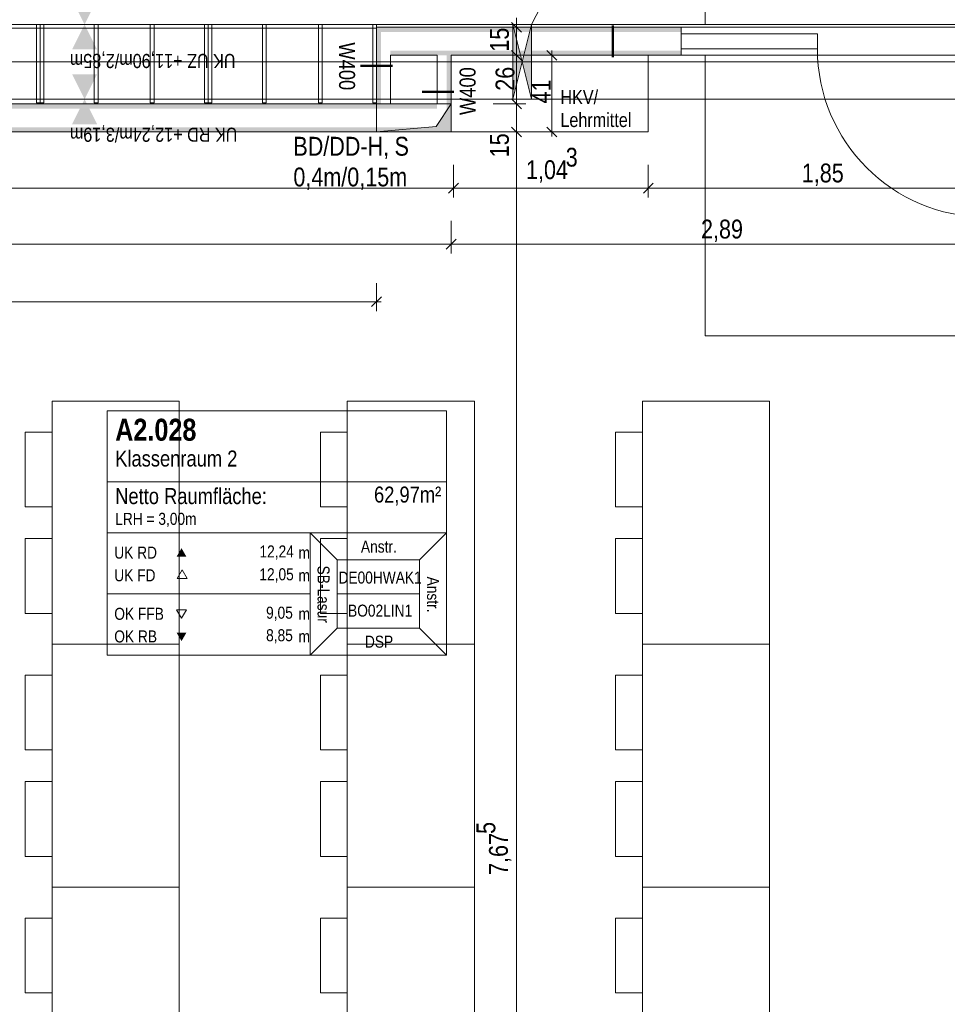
# Model space of a CAD drawing. Extents: x -620 to 300, y 62 to 1112.
# Tile 111 of 235: x -399 to -300, y 449 to 554. Entities that reach past the tile are written whole.
import ezdxf
from ezdxf.lldxf.tags import DXFTag

# ---------------------------------------------------------------- set-up
doc = ezdxf.new("R2010")
doc.units = 0
doc.layers.get('0').update_dxf_attribs({"lineweight": 13})
for name, color, linetype, lineweight, true_color in [('00 -Bauelemente -Gipskarton', 7, 'Continuous', 9, 0xff7fe6), ('30 -34 Innenwände- 11 Durchbruch', 4, 'Continuous', 9, 0x00ffff), ('30 -34 Innenwände- 2 nichttragend', 7, 'Continuous', 18, 0xff7fe6), ('30 -34 Innenwände- 4 Türen_Fenster', 9, 'Continuous', 15, 0x808080), ('30 -35 Decken- 1 Konstruktion-Träger- Stahlbeton', 7, 'Continuous', 13, 0x33aa00), ('30 -35 Decken- 11 Durchbruch', 5, 'Continuous', 15, 0x0000ff), ('60- 61 allgemeine Ausstattung- 1 Möbel', 9, 'Continuous', 9, 0x808080), ('70 -72 Beschriftung- 1 Beschriftung allgemein', 7, 'Continuous', 9, 0xff6633), ('70 -72 Beschriftung- 8 barrierefrei', 7, 'grob-A06CPVE1L0', 9, 0x888888), ('70 -75 Raumstempel- 1 Raumstempel-A06CPVE3L0', 1, 'Continuous', 50, 0xff0000), ('70 -76 Bemaßung- 2 Allgemein', 9, 'Continuous', 5, 0x808080)]:
    doc.layers.add(name, color=color, linetype=linetype, lineweight=lineweight, true_color=true_color)
doc.layers.add('70 -71 Achsen- 1 Gebäudeachsen', color=7, linetype='STRICHPUNKT2-A06CPVE5L0', lineweight=18)
doc.layers.add('70 -75 Raumstempel- 3 Wandstempel', color=7, linetype='Continuous', lineweight=50)
doc.styles.get("Standard").update_dxf_attribs({"font": 'ARIALN.TTF'})
tags = doc.linetypes.add('grob-A06CPVE1L0', pattern=[14, 3, -8, 3]).pattern_tags.tags
tags[8:9] = [DXFTag(74, 4), DXFTag(75, 0), DXFTag(340, '0'), DXFTag(46, 0.0), DXFTag(50, 0.0), DXFTag(44, 0.0), DXFTag(45, 0.0)]
tags[6:7] = [DXFTag(74, 4), DXFTag(75, 0), DXFTag(340, '0'), DXFTag(46, 0.0), DXFTag(50, 0.0), DXFTag(44, 0.0), DXFTag(45, 0.0)]
tags[4:5] = [DXFTag(74, 4), DXFTag(75, 0), DXFTag(340, '0'), DXFTag(46, 0.0), DXFTag(50, 0.0), DXFTag(44, 0.0), DXFTag(45, 0.0)]
tags = doc.linetypes.add('STRICHPUNKT2-A06CPVE5L0', pattern=[12.7, 6.35, -3.175, 0, -3.175]).pattern_tags.tags
tags[10:11] = [DXFTag(74, 4), DXFTag(75, 0), DXFTag(340, '0'), DXFTag(46, 0.0), DXFTag(50, 0.0), DXFTag(44, 0.0), DXFTag(45, 0.0)]
tags[8:9] = [DXFTag(74, 4), DXFTag(75, 0), DXFTag(340, '0'), DXFTag(46, 0.0), DXFTag(50, 0.0), DXFTag(44, 0.0), DXFTag(45, 0.0)]
tags[6:7] = [DXFTag(74, 4), DXFTag(75, 0), DXFTag(340, '0'), DXFTag(46, 0.0), DXFTag(50, 0.0), DXFTag(44, 0.0), DXFTag(45, 0.0)]
tags[4:5] = [DXFTag(74, 4), DXFTag(75, 0), DXFTag(340, '0'), DXFTag(46, 0.0), DXFTag(50, 0.0), DXFTag(44, 0.0), DXFTag(45, 0.0)]

# ---------------------------------------------------------------- blocks, each defined once
blk = doc.blocks.new('Referenz-A06CPVE6L0')
at = {"layer": '00 -Bauelemente -Gipskarton', "color": 0, "linetype": 'Continuous', "lineweight": 0, "ltscale": 0.13}
for points in [[(-360.93, 544.95), (-360.93, 552.9), (-361.18, 544.95), (-361.18, 553.15)], [(-361.18, 553.15), (-360.93, 552.9), (-328.58, 553.15), (-328.58, 552.9)], [(-360.68, 544.7), (-360.68, 552.65), (-360.93, 544.7), (-360.93, 552.9)], [(-360.93, 552.9), (-360.68, 552.65), (-328.58, 552.9), (-328.58, 552.65)], [(-359.68, 550.65), (-359.68, 550.4), (-328.58, 550.65), (-328.58, 550.4)], [(-359.68, 550.4), (-359.68, 550.15), (-328.58, 550.4), (-328.58, 550.15)], [(-353.68, 550.4), (-353.68, 542.45), (-353.43, 550.4), (-353.43, 542.2)], [(-353.43, 550.15), (-353.43, 542.2), (-353.18, 550.15), (-353.18, 541.95)], [(-453.08, 544.7), (-354.68, 544.7), (-453.08, 544.95), (-354.68, 544.95)], [(-453.08, 544.45), (-354.68, 544.45), (-453.08, 544.7), (-354.68, 544.7)], [(-453.08, 542.2), (-353.43, 542.2), (-453.08, 542.45), (-353.68, 542.45)], [(-453.08, 541.95), (-353.18, 541.95), (-453.08, 542.2), (-353.43, 542.2)]]:
    blk.add_solid(points, dxfattribs=at)
at = {"layer": '30 -34 Innenwände- 11 Durchbruch', "color": 0, "linetype": 'Continuous', "ltscale": 0.13}
for p, q in [((-344.58, 553.45), (-341.38, 559.65)), ((-346.58, 553.45), (-344.58, 553.45)), ((-344.58, 553.45), (-346.58, 545.45)), ((-344.58, 545.45), (-346.58, 553.45)), ((-346.58, 545.45), (-346.58, 553.45)), ((-344.58, 545.45), (-344.58, 553.45)), ((-346.58, 545.45), (-344.58, 545.45))]:
    blk.add_line(p, q, dxfattribs=at)
for points in [[(-346.58, 545.45), (-346.58, 553.45), (-345.58, 549.45)], [(-344.58, 545.45), (-345.58, 549.45), (-344.58, 553.45)]]:
    blk.add_solid(points, dxfattribs=at)
at = {"layer": '30 -34 Innenwände- 2 nichttragend', "color": 0, "linetype": 'Continuous', "ltscale": 0.18}
for p, q in [((-328.58, 553.15), (-361.18, 553.15)), ((-361.18, 553.15), (-361.18, 544.95)), ((-328.58, 553.15), (-328.58, 550.4)), ((-328.58, 553.15), (-328.58, 552.9)), ((-328.58, 552.9), (-328.58, 552.65)), ((-328.58, 552.65), (-328.58, 550.65)), ((-354.68, 550.15), (-359.68, 550.15)), ((-359.68, 550.15), (-359.68, 544.95)), ((-354.68, 544.95), (-354.68, 550.15)), ((-328.58, 550.15), (-353.18, 550.15)), ((-353.18, 541.95), (-353.18, 550.15)), ((-328.58, 550.65), (-328.58, 550.4)), ((-328.58, 550.4), (-328.58, 550.15)), ((-328.58, 550.4), (-328.58, 550.15)), ((-354.68, 544.95), (-453.08, 544.95)), ((-353.18, 541.95), (-453.08, 541.95))]:
    blk.add_line(p, q, dxfattribs=at)
at = {"layer": '30 -34 Innenwände- 4 Türen_Fenster', "color": 0, "linetype": 'grob-A06CPVE1L0', "ltscale": 0.15}
for p, q in [((-294.58, 553.15), (-328.58, 553.15)), ((-294.58, 550.15), (-328.58, 550.15))]:
    blk.add_line(p, q, dxfattribs=at)
at = {"layer": '30 -34 Innenwände- 4 Türen_Fenster', "color": 0, "linetype": 'Continuous', "ltscale": 0.15}
for p, q in [((-328.58, 550.85), (-328.58, 552.45)), ((-328.58, 552.45), (-313.98, 552.45)), ((-313.98, 552.45), (-313.98, 550.85)), ((-313.98, 550.85), (-328.58, 550.85))]:
    blk.add_line(p, q, dxfattribs=at)
at = {"layer": '30 -34 Innenwände- 4 Türen_Fenster', "color": 0, "linetype": 'grob-A06CPVE1L0', "ltscale": 0.15}
blk.add_ellipse((-295.98, 550.85), major_axis=(-18, 0), ratio=1, start_param=0, end_param=1.570796, dxfattribs=at)
at = {"layer": '30 -35 Decken- 1 Konstruktion-Träger- Stahlbeton', "color": 0, "linetype": 'grob-A06CPVE1L0', "lineweight": -2, "ltscale": 0.13}
for p, q in [((-451.58, 553.45), (35.42, 553.45)), ((-451.58, 545.45), (35.42, 545.45))]:
    blk.add_line(p, q, dxfattribs=at)
at = {"layer": '30 -35 Decken- 11 Durchbruch', "color": 0, "linetype": 'Continuous', "ltscale": 0.15}
for p, q in [((-361.18, 541.95), (-361.18, 544.95)), ((-361.18, 544.95), (-353.18, 544.95)), ((-353.18, 544.95), (-354.78, 542.55)), ((-353.18, 544.95), (-354.78, 542.55)), ((-353.18, 541.95), (-353.18, 544.95)), ((-354.78, 542.55), (-361.18, 541.95)), ((-354.78, 542.55), (-361.18, 541.95)), ((-361.18, 541.95), (-353.18, 541.95))]:
    blk.add_line(p, q, dxfattribs=at)
at = {"layer": '30 -35 Decken- 11 Durchbruch', "color": 0, "lineweight": 0}
for points in [[(-353.18, 541.95), (-354.78, 542.55), (-353.18, 544.95)], [(-354.78, 541.95), (-361.18, 541.95), (-354.78, 542.55)], [(-354.78, 541.95), (-354.78, 542.55), (-353.18, 541.95)]]:
    blk.add_solid(points, dxfattribs=at)
at = {"layer": '60- 61 allgemeine Ausstattung- 1 Möbel', "color": 0, "linetype": 'grob-A06CPVE1L0', "lineweight": 15, "ltscale": 0.15}
for p, q in [((-361.18, 553.45), (-451.18, 553.45)), ((-451.18, 553.05), (-361.18, 553.05)), ((-397.18, 553.45), (-397.58, 553.45)), ((-397.58, 553.45), (-397.58, 545.05)), ((-397.18, 545.05), (-397.18, 553.45)), ((-396.78, 553.45), (-397.18, 553.45)), ((-397.18, 553.45), (-397.18, 545.05)), ((-396.78, 545.05), (-396.78, 553.45)), ((-390.98, 553.45), (-391.38, 553.45)), ((-391.38, 553.45), (-391.38, 545.05)), ((-390.98, 545.05), (-390.98, 553.45)), ((-384.98, 553.45), (-385.38, 553.45)), ((-385.38, 553.45), (-385.38, 545.05)), ((-384.98, 545.05), (-384.98, 553.45)), ((-379.18, 553.45), (-379.58, 553.45)), ((-379.58, 553.45), (-379.58, 545.05)), ((-379.18, 545.05), (-379.18, 553.45)), ((-378.78, 553.45), (-379.18, 553.45)), ((-379.18, 553.45), (-379.18, 545.05)), ((-378.78, 545.05), (-378.78, 553.45)), ((-372.98, 553.45), (-373.38, 553.45)), ((-373.38, 553.45), (-373.38, 545.05)), ((-372.98, 545.05), (-372.98, 553.45)), ((-366.98, 553.45), (-367.38, 553.45)), ((-367.38, 553.45), (-367.38, 545.05)), ((-366.98, 545.05), (-366.98, 553.45)), ((-361.18, 553.45), (-361.58, 553.45)), ((-361.58, 553.45), (-361.58, 545.05)), ((-361.18, 545.05), (-361.18, 553.45)), ((-361.18, 553.05), (-361.18, 553.45)), ((-397.58, 545.05), (-397.18, 545.05)), ((-397.18, 545.05), (-396.78, 545.05)), ((-391.38, 545.05), (-390.98, 545.05)), ((-385.38, 545.05), (-384.98, 545.05)), ((-379.58, 545.05), (-379.18, 545.05)), ((-379.18, 545.05), (-378.78, 545.05)), ((-373.38, 545.05), (-372.98, 545.05)), ((-367.38, 545.05), (-366.98, 545.05)), ((-361.58, 545.05), (-361.18, 545.05))]:
    blk.add_line(p, q, dxfattribs=at)
at = {"layer": '60- 61 allgemeine Ausstattung- 1 Möbel', "color": 0, "lineweight": 15}
for p, q in [((-353.18, 550.15), (-332.08, 550.15)), ((-353.18, 541.95), (-353.18, 550.15)), ((-332.08, 550.15), (-332.08, 541.95)), ((-332.08, 541.95), (-353.18, 541.95))]:
    blk.add_line(p, q, dxfattribs=at)
at = {"layer": '60- 61 allgemeine Ausstattung- 1 Möbel', "color": 0, "linetype": 'Continuous', "ltscale": 0.13}
for p, q in [((-395.9, 487.14), (-395.9, 513.14)), ((-395.9, 513.14), (-382.3, 513.14)), ((-382.3, 513.14), (-382.3, 487.14)), ((-364.3, 487.14), (-364.3, 513.14)), ((-364.3, 513.14), (-350.7, 513.14)), ((-350.7, 513.14), (-350.7, 487.14)), ((-332.7, 487.14), (-332.7, 513.14)), ((-332.7, 513.14), (-319.1, 513.14)), ((-319.1, 513.14), (-319.1, 487.14)), ((-398.78, 509.83), (-395.9, 509.83)), ((-398.78, 501.83), (-398.78, 509.83)), ((-395.9, 509.83), (-395.9, 501.83)), ((-367.18, 509.83), (-364.3, 509.83)), ((-367.18, 501.83), (-367.18, 509.83)), ((-364.3, 509.83), (-364.3, 501.83)), ((-335.58, 509.83), (-332.7, 509.83)), ((-335.58, 501.83), (-335.58, 509.83)), ((-332.7, 509.83), (-332.7, 501.83)), ((-395.9, 501.83), (-398.78, 501.83)), ((-364.3, 501.83), (-367.18, 501.83)), ((-332.7, 501.83), (-335.58, 501.83)), ((-398.78, 498.44), (-395.9, 498.44)), ((-398.78, 490.44), (-398.78, 498.44)), ((-395.9, 498.44), (-395.9, 490.44)), ((-367.18, 498.44), (-364.3, 498.44)), ((-367.18, 490.44), (-367.18, 498.44)), ((-364.3, 498.44), (-364.3, 490.44)), ((-335.58, 498.44), (-332.7, 498.44)), ((-335.58, 490.44), (-335.58, 498.44)), ((-332.7, 498.44), (-332.7, 490.44)), ((-395.9, 490.44), (-398.78, 490.44)), ((-364.3, 490.44), (-367.18, 490.44)), ((-332.7, 490.44), (-335.58, 490.44)), ((-395.9, 461.14), (-395.9, 487.14)), ((-395.9, 487.14), (-382.3, 487.14)), ((-382.3, 487.14), (-395.9, 487.14)), ((-382.3, 487.14), (-382.3, 461.14)), ((-350.7, 487.14), (-364.3, 487.14)), ((-364.3, 461.14), (-364.3, 487.14)), ((-364.3, 487.14), (-350.7, 487.14)), ((-350.7, 487.14), (-350.7, 461.14)), ((-319.1, 487.14), (-332.7, 487.14)), ((-332.7, 461.14), (-332.7, 487.14)), ((-332.7, 487.14), (-319.1, 487.14)), ((-319.1, 487.14), (-319.1, 461.14)), ((-398.78, 483.83), (-395.9, 483.83)), ((-398.78, 475.83), (-398.78, 483.83)), ((-395.9, 483.83), (-395.9, 475.83)), ((-367.18, 483.83), (-364.3, 483.83)), ((-367.18, 475.83), (-367.18, 483.83)), ((-364.3, 483.83), (-364.3, 475.83)), ((-335.58, 483.83), (-332.7, 483.83)), ((-335.58, 475.83), (-335.58, 483.83)), ((-332.7, 483.83), (-332.7, 475.83)), ((-395.9, 475.83), (-398.78, 475.83)), ((-364.3, 475.83), (-367.18, 475.83)), ((-332.7, 475.83), (-335.58, 475.83)), ((-398.78, 472.44), (-395.9, 472.44)), ((-398.78, 464.44), (-398.78, 472.44)), ((-395.9, 472.44), (-395.9, 464.44)), ((-367.18, 472.44), (-364.3, 472.44)), ((-367.18, 464.44), (-367.18, 472.44)), ((-364.3, 472.44), (-364.3, 464.44)), ((-335.58, 472.44), (-332.7, 472.44)), ((-335.58, 464.44), (-335.58, 472.44)), ((-332.7, 472.44), (-332.7, 464.44)), ((-395.9, 464.44), (-398.78, 464.44)), ((-364.3, 464.44), (-367.18, 464.44)), ((-332.7, 464.44), (-335.58, 464.44)), ((-395.9, 435.14), (-395.9, 461.14)), ((-395.9, 461.14), (-382.3, 461.14)), ((-382.3, 461.14), (-395.9, 461.14)), ((-382.3, 461.14), (-382.3, 435.14)), ((-350.7, 461.14), (-364.3, 461.14)), ((-364.3, 435.14), (-364.3, 461.14)), ((-364.3, 461.14), (-350.7, 461.14)), ((-350.7, 461.14), (-350.7, 435.14)), ((-319.1, 461.14), (-332.7, 461.14)), ((-332.7, 435.14), (-332.7, 461.14)), ((-332.7, 461.14), (-319.1, 461.14)), ((-319.1, 461.14), (-319.1, 435.14)), ((-398.78, 457.83), (-395.9, 457.83)), ((-398.78, 449.83), (-398.78, 457.83)), ((-395.9, 457.83), (-395.9, 449.83)), ((-367.18, 457.83), (-364.3, 457.83)), ((-367.18, 449.83), (-367.18, 457.83)), ((-364.3, 457.83), (-364.3, 449.83)), ((-335.58, 457.83), (-332.7, 457.83)), ((-335.58, 449.83), (-335.58, 457.83)), ((-332.7, 457.83), (-332.7, 449.83)), ((-395.9, 449.83), (-398.78, 449.83)), ((-364.3, 449.83), (-367.18, 449.83)), ((-332.7, 449.83), (-335.58, 449.83))]:
    blk.add_line(p, q, dxfattribs=at)
at = {"layer": '70 -71 Achsen- 1 Gebäudeachsen', "color": 0, "linetype": 'STRICHPUNKT2-A06CPVE5L0', "ltscale": 0.18}
blk.add_line((-538.63, 549.45), (76.59, 549.45), dxfattribs=at)
at = {"layer": '70 -72 Beschriftung- 8 barrierefrei', "color": 0, "linetype": 'grob-A06CPVE1L0', "ltscale": 0.13}
for p, q in [((-325.98, 553.45), (-325.98, 583.45)), ((-295.98, 553.45), (-325.98, 553.45)), ((-325.98, 520.15), (-325.98, 550.15)), ((-325.98, 550.15), (-295.98, 550.15)), ((-295.98, 520.15), (-325.98, 520.15))]:
    blk.add_line(p, q, dxfattribs=at)
at = {"layer": '70 -75 Raumstempel- 1 Raumstempel-A06CPVE3L0', "color": 0, "lineweight": 9}
for p, q in [((-390.01, 512.13), (-390.01, 485.99)), ((-353.69, 512.13), (-390.01, 512.13)), ((-353.69, 485.99), (-353.69, 512.13)), ((-353.69, 504.53), (-390.01, 504.53)), ((-390.01, 499.06), (-368.28, 499.06)), ((-365.4, 496.16), (-368.28, 499.06)), ((-353.69, 499.06), (-368.28, 499.06)), ((-368.28, 499.06), (-368.28, 485.99)), ((-356.57, 496.16), (-353.69, 499.06)), ((-365.4, 488.88), (-365.4, 496.16)), ((-365.4, 496.16), (-356.57, 496.16)), ((-356.57, 488.88), (-356.57, 496.16)), ((-381.97, 495.1), (-382.5, 494.19)), ((-382.5, 494.19), (-381.45, 494.19)), ((-381.45, 494.19), (-381.97, 495.1)), ((-390.01, 492.52), (-368.28, 492.52)), ((-356.57, 492.52), (-365.4, 492.52)), ((-382.04, 489.92), (-382.57, 490.82)), ((-382.57, 490.82), (-381.52, 490.82)), ((-381.52, 490.82), (-382.04, 489.92)), ((-365.4, 488.88), (-368.28, 485.99)), ((-365.4, 488.88), (-356.57, 488.88)), ((-356.57, 488.88), (-353.69, 485.99)), ((-353.69, 485.99), (-390.01, 485.99))]:
    blk.add_line(p, q, dxfattribs=at)
at = {"layer": '70 -75 Raumstempel- 1 Raumstempel-A06CPVE3L0', "color": 0, "lineweight": 0}
for points in [[(-381.52, 496.51), (-382.04, 497.42), (-382.57, 496.51)], [(-381.52, 488.38), (-382.04, 487.48), (-382.57, 488.38)]]:
    blk.add_solid(points, dxfattribs=at)
at = {"layer": '70 -75 Raumstempel- 3 Wandstempel', "color": 0, "linetype": 'Continuous', "ltscale": 0.5}
for p, q in [((-335.88, 553.35), (-335.88, 549.95)), ((-362.87, 549.04), (-359.47, 549.04)), ((-352.88, 546.26), (-356.28, 546.26))]:
    blk.add_line(p, q, dxfattribs=at)
at = {"layer": '70 -76 Bemaßung- 2 Allgemein', "color": 0, "linetype": 'Continuous', "ltscale": 0.13}
for p, q in [((-346.18, 554.15), (-346.18, 552.09)), ((-348.68, 553.15), (-345.18, 553.15)), ((-346.18, 551.21), (-346.18, 552.09)), ((-346.18, 549.15), (-346.18, 551.21)), ((-346.18, 551.15), (-346.18, 549.09)), ((-348.68, 550.15), (-345.18, 550.15)), ((-348.68, 550.15), (-345.18, 550.15)), ((-344.41, 550.15), (-341.41, 550.15)), ((-342.94, 550.68), (-341.88, 549.62)), ((-342.41, 550.65), (-342.41, 549.09)), ((-346.18, 546.01), (-346.18, 549.09)), ((-342.41, 543.01), (-342.41, 549.09)), ((-346.18, 546.01), (-346.18, 547.07)), ((-346.18, 543.95), (-346.18, 546.01)), ((-346.18, 543.95), (-346.18, 546.01)), ((-348.68, 544.95), (-345.18, 544.95)), ((-348.68, 544.95), (-345.18, 544.95)), ((-346.18, 541.95), (-346.18, 544.95)), ((-346.18, 542.95), (-346.18, 540.89)), ((-346.18, 542.95), (-346.18, 540.89)), ((-342.41, 541.45), (-342.41, 543.01)), ((-348.68, 541.95), (-345.18, 541.95)), ((-348.68, 541.95), (-345.18, 541.95)), ((-344.41, 541.95), (-341.41, 541.95)), ((-341.88, 541.42), (-342.94, 542.48)), ((-346.18, 540.89), (-346.18, 539.83)), ((-346.18, 389.51), (-346.18, 540.89)), ((-352.93, 538.45), (-352.93, 534.95)), ((-352.93, 538.45), (-352.93, 534.95)), ((-332.08, 538.45), (-332.08, 534.95)), ((-332.08, 538.45), (-332.08, 534.95)), ((-353.99, 535.95), (-452.02, 535.95)), ((-351.93, 535.95), (-353.99, 535.95)), ((-353.93, 535.95), (-351.87, 535.95)), ((-333.14, 535.95), (-351.87, 535.95)), ((-331.08, 535.95), (-333.14, 535.95)), ((-333.08, 535.95), (-331.02, 535.95)), ((-296.14, 535.95), (-331.02, 535.95)), ((-353.18, 532.45), (-353.18, 528.95)), ((-353.18, 532.45), (-353.18, 528.95)), ((-354.24, 529.95), (-452.02, 529.95)), ((-352.18, 529.95), (-354.24, 529.95)), ((-354.18, 529.95), (-352.12, 529.95)), ((-296.44, 529.95), (-352.12, 529.95)), ((-361.18, 525.79), (-361.18, 522.79)), ((-362.24, 523.79), (-450.52, 523.79)), ((-360.68, 523.79), (-362.24, 523.79)), ((-360.65, 524.32), (-361.71, 523.26))]:
    blk.add_line(p, q, dxfattribs=at)
at = {"layer": '70 -76 Bemaßung- 2 Allgemein', "color": 0, "linetype": 'Continuous', "lineweight": 20, "ltscale": 0.2}
for p, q in [((-346.71, 553.68), (-345.65, 552.62)), ((-345.65, 549.62), (-346.71, 550.68)), ((-346.71, 550.68), (-345.65, 549.62)), ((-345.65, 544.42), (-346.71, 545.48)), ((-345.65, 544.42), (-346.71, 545.48)), ((-346.71, 542.48), (-345.65, 541.42)), ((-346.71, 542.48), (-345.65, 541.42)), ((-352.4, 536.48), (-353.46, 535.42)), ((-353.46, 535.42), (-352.4, 536.48)), ((-331.55, 536.48), (-332.61, 535.42)), ((-332.61, 535.42), (-331.55, 536.48)), ((-352.65, 530.48), (-353.71, 529.42)), ((-353.71, 529.42), (-352.65, 530.48))]:
    blk.add_line(p, q, dxfattribs=at)
at = {"layer": '70 -76 Bemaßung- 2 Allgemein', "color": 0, "lineweight": 0}
for points in [[(-393.75, 556.12), (-392.42, 553.45), (-391.08, 556.12)], [(-393.75, 550.78), (-392.42, 553.45), (-391.08, 550.78)], [(-393.75, 548.12), (-392.42, 545.45), (-391.08, 548.12)], [(-393.75, 542.78), (-392.42, 545.45), (-391.08, 542.78)]]:
    blk.add_solid(points, dxfattribs=at)
at = {"layer": '30 -35 Decken- 11 Durchbruch', "color": 0, "linetype": 'Continuous', "ltscale": 0.15, "char_height": 2.0138, "attachment_point": 1}
for s, insert in [('{\\fArial Narrow;BD/DD-H,}', (-370.07, 541.43)), ('{\\fArial Narrow;S}', (-359.24, 541.43)), ('{\\fArial Narrow;0,4m/0,15m}', (-370.07, 538.14))]:
    blk.add_mtext(s, dxfattribs=dict(at, insert=insert))
at = {"layer": '70 -72 Beschriftung- 1 Beschriftung allgemein', "color": 0, "linetype": 'Continuous', "ltscale": 0.13, "char_height": 1.5103, "attachment_point": 1}
for s, insert in [('{\\fArial Narrow;HKV/}', (-341.49, 546.44)), ('{\\fArial Narrow;Lehrmittel}', (-341.49, 543.99))]:
    blk.add_mtext(s, dxfattribs=dict(at, insert=insert))
at = {"layer": '70 -75 Raumstempel- 1 Raumstempel-A06CPVE3L0', "color": 0, "linetype": 'Continuous', "ltscale": 0.5, "attachment_point": 1}
for s, insert, char_height, rotation in [('{\\fArial Narrow|b1|i0;A2.028}', (-389.14, 511.27), 2.3536, 0), ('{\\fArial Narrow;Klassenraum 2}', (-389.14, 507.87), 1.7117, 0), ('{\\fArial Narrow;Netto Raumfläche:}', (-389.14, 503.85), 1.7117, 0), ('{\\fArial Narrow;62,97m²}', (-361.44, 504.01), 1.7117, 0), ('{\\fArial Narrow;LRH = 3,00m}', (-389.14, 501.2), 1.2838, 0), ('{\\fArial Narrow;UK RD}', (-389.24, 497.59), 1.2838, 0), ('{\\fArial Narrow;12,24}', (-373.7, 497.71), 1.2838, 0), ('{\\fArial Narrow;m}', (-369.52, 497.58), 1.2838, 0), ('{\\fArial Narrow;Anstr.}', (-362.84, 498.23), 1.2838, 0), ('{\\fArial Narrow;UK FD}', (-389.24, 495.16), 1.2838, 0), ('{\\fArial Narrow;12,05}', (-373.71, 495.27), 1.2838, 0), ('{\\fArial Narrow;SB-Lasur}', (-366.2, 495.56), 1.2838, 270), ('{\\fArial Narrow;m}', (-369.52, 495.15), 1.2838, 0), ('{\\fArial Narrow;DE00HWAK1}', (-365.24, 494.92), 1.2838, 0), ('{\\fArial Narrow;Anstr.}', (-354.48, 494.38), 1.2838, 270), ('{\\fArial Narrow;OK FFB}', (-389.24, 491.04), 1.2838, 0), ('{\\fArial Narrow;9,05}', (-372.99, 491.16), 1.2838, 0), ('{\\fArial Narrow;BO02LIN1}', (-364.22, 491.38), 1.2838, 0), ('{\\fArial Narrow;m}', (-369.52, 491.04), 1.2838, 0), ('{\\fArial Narrow;OK RB}', (-389.24, 488.62), 1.2838, 0), ('{\\fArial Narrow;8,85}', (-372.99, 488.75), 1.2838, 0), ('{\\fArial Narrow;m}', (-369.52, 488.62), 1.2838, 0), ('{\\fArial Narrow;DSP}', (-362.41, 488.06), 1.2838, 0)]:
    blk.add_mtext(s, dxfattribs=dict(at, insert=insert, char_height=char_height, rotation=rotation))
at = {"layer": '70 -75 Raumstempel- 3 Wandstempel', "color": 0, "linetype": 'Continuous', "ltscale": 0.5, "char_height": 1.7117, "attachment_point": 1}
for insert, rotation in [((-363.47, 551.54), 270), ((-352.28, 543.76), 90)]:
    blk.add_mtext('{\\fArial Narrow;W400}', dxfattribs=dict(at, insert=insert, rotation=rotation))
at = {"layer": '70 -76 Bemaßung- 2 Allgemein', "color": 0, "linetype": 'Continuous', "ltscale": 0.13, "attachment_point": 1}
for s, insert, char_height, rotation in [('{\\fArial Narrow;15}', (-349.02, 550.54), 2.0138, 90), ('{\\fArial Narrow;UK UZ +11,90m/2,85m}', (-376.26, 548.79), 1.5103, 180), ('{\\fArial Narrow;26}', (-348.43, 546.36), 2.0138, 90), ('{\\fArial Narrow;41}', (-344.53, 545), 2.0138, 90), ('{\\fArial Narrow;UK RD +12,24m/3,19m}', (-376.06, 540.9), 1.5103, 180), ('{\\fArial Narrow;15}', (-349.02, 539.24), 2.0138, 90), ('{\\fArial Narrow;5}', (-350.47, 466.85), 2.0138, 90), ('{\\fArial Narrow;7,67}', (-349.13, 462.46), 2.0138, 90)]:
    blk.add_mtext(s, dxfattribs=dict(at, insert=insert, char_height=char_height, rotation=rotation))
at = {"layer": '70 -76 Bemaßung- 2 Allgemein', "color": 0, "linetype": 'Continuous', "ltscale": 0.13, "char_height": 2.0138, "attachment_point": 1}
for s, insert in [('{\\fArial Narrow;3}', (-340.92, 540.26)), ('{\\fArial Narrow;1,04}', (-345.17, 538.92)), ('{\\fArial Narrow;1,85}', (-315.65, 538.57)), ('{\\fArial Narrow;2,89}', (-326.44, 532.57))]:
    blk.add_mtext(s, dxfattribs=dict(at, insert=insert))

msp = doc.modelspace()

# ---------------------------------------------------------------- block references
at = {"color": 8, "lineweight": 13, "ltscale": 0.13, "true_color": 0x808080}
msp.add_blockref('Referenz-A06CPVE6L0', (0, 0), dxfattribs=at)

doc.saveas('drawing.dxf')
